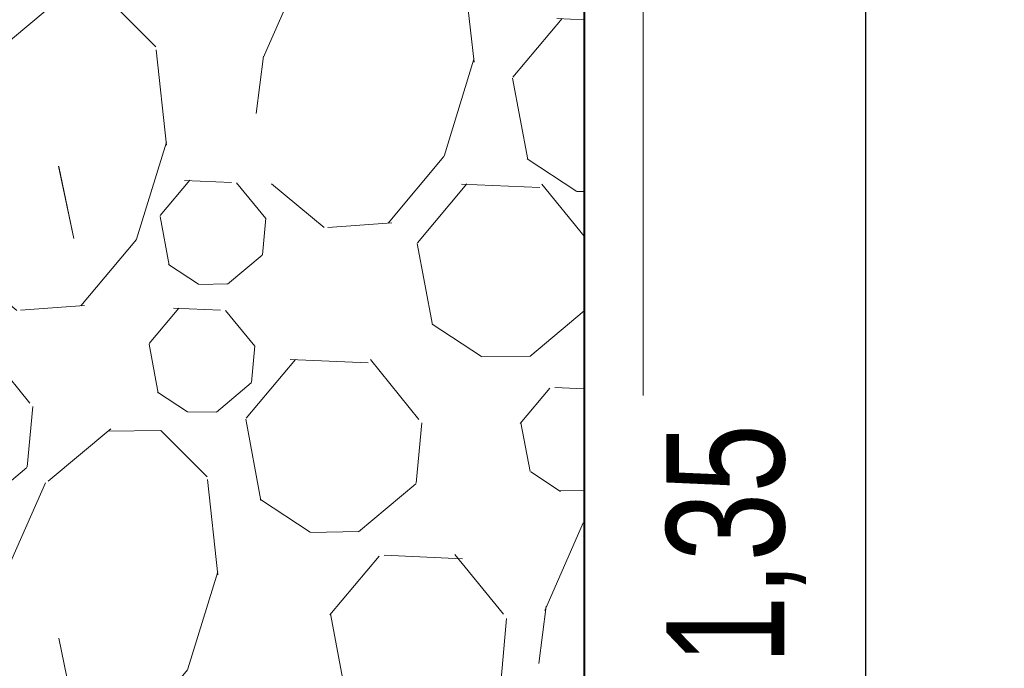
# Model space of a CAD drawing. Header units: metres. Extents: x 351055.4 to 351076.4, y -78447.2 to -78432.3.
# Tile 62 of 68: x 351071.612 to 351072.447, y -78437.235 to -78436.685. Entities that reach past the tile are written whole.
import ezdxf

# ---------------------------------------------------------------- set-up
doc = ezdxf.new("R2010")
doc.units = ezdxf.units.M
doc.header["$MEASUREMENT"] = 0
doc.linetypes.add('DGN Style 2', pattern=[0.912958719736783, 0.5477752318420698, -0.3651834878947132])
doc.layers.get('0').update_dxf_attribs({"color": 1, "lineweight": 30})
for name, color, linetype, lineweight in [('KOTY', 7, 'Continuous', 13), ('RAMECEK', 7, 'Continuous', 0), ('ŠRAFY', 7, 'Continuous', 0)]:
    doc.layers.add(name, color=color, linetype=linetype, lineweight=lineweight)
doc.styles.add('ARIAL', font='arial.ttf')
doc.dimstyles.new('1 500', dxfattribs={"dimtxt": 1, "dimasz": 1, "dimexe": 0, "dimexo": 1, "dimgap": 0.5, "dimtad": 1, "dimzin": 0, "dimtxsty": 'ARIAL', "dimblk": 'KONCOVA ZNACKA KOTY_1.0', "dimcen": 0, "dimazin": 3, "dimtfac": 1, "dimtdec": 0, "dimtofl": 0, "dimtmove": 0, "dimatfit": 1, "dimldrblk": 'KONCOVA ZNACKA KOTY_1.0', "dimfxl": 0, "dimtolj": 1, "dimtzin": 0, "dimarcsym": 0})

# ---------------------------------------------------------------- blocks, each defined once
blk = doc.blocks.new('KONCOVA ZNACKA KOTY_1.0')
blk.add_line((0, 0), (-1, 0))
at = {"layer": 'KOTY'}
for p, q in [((-0.4999340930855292, -0.4999340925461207), (0.4999340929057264, 0.4999340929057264)), ((-1.798028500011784e-10, -0.4999340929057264), (0, 0.4999340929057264)), ((-0.4999340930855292, 0), (0.4999340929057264, 0))]:
    blk.add_line(p, q, dxfattribs=at)
blk = doc.blocks.new('*D33')
at = {"layer": 'Defpoints', "color": 0, "linetype": 'Continuous'}
for p in [(351072.0904193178, -78436.45646225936), (351072.3296203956, -78436.45646225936), (351072.0904193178, -78437.80406749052)]:
    blk.add_point(p, dxfattribs=at)
at = {"layer": 'KOTY', "color": 0, "linetype": 'ByBlock', "lineweight": -2}
for p, q in [((351072.1904193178, -78436.45646225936), (351072.3296203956, -78436.45646225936)), ((351072.1904193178, -78437.80406749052), (351072.3296203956, -78437.80406749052))]:
    blk.add_line(p, q, dxfattribs=at)
at = {"layer": 'KOTY', "color": 0, "linetype": 'Continuous', "lineweight": -2}
blk.add_line((351072.3296203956, -78437.70406749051), (351072.3296203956, -78436.55646225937), dxfattribs=at)
at = {"layer": 'KOTY', "color": 0, "linetype": 'Continuous', "lineweight": -2, "xscale": 0.09999999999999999, "yscale": 0.09999999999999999, "zscale": 0.09999999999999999}
for p, rotation in [((351072.3296203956, -78436.45646225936), 90), ((351072.3296203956, -78437.80406749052), 270)]:
    blk.add_blockref('KONCOVA ZNACKA KOTY_1.0', p, dxfattribs=dict(at, rotation=rotation))
at = {"layer": 'KOTY', "color": 0, "linetype": 'Continuous', "insert": (351072.2195248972, -78437.13026487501), "char_height": 0.09999999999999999, "attachment_point": 5, "rotation": 90, "style": 'ARIAL'}
blk.add_mtext('\\A1;\\H1x;\\W0.75;1,35', dxfattribs=at)

msp = doc.modelspace()

# ---------------------------------------------------------------- hatches: boundary and pattern name
at = {"layer": 'ŠRAFY'}
h = msp.add_hatch(dxfattribs=at)
h.set_pattern_fill('GRAVEL', color=256, style=0, pattern_type=2)
h.set_pattern_definition([(100.50765, (351069.840912, -78437.408746), (0.7895981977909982, -2.468580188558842), [0.07015499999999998, -4.122773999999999]), (50.040876, (351069.828118, -78437.339767), (-7.580368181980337, -9.209457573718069), [0.065112, -13.045015]), (357.49319, (351069.869935, -78437.289859), (-12.39279574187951, 0.6399174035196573), [0.06641099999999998, -13.993876]), (309.11572, (351069.936282, -78437.292764), (6.491410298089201, -8.170392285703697), [0.06529, -11.515127]), (264.749335, (351069.977473, -78437.343421), (-0.02494673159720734, -1.654035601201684), [0.05154299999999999, -10.75752]), (219.959124, (351069.972756, -78437.394748), (-0.8394910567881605, -0.8394913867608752), [0.063621, -13.046506]), (180.864089, (351069.923991, -78437.435607), (0.8145444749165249, -0.8145447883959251), [0.040935, -1.613289]), (146.646988, (351069.88306, -78437.436225), (-4.097669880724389, 2.418687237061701), [0.050302, -5.830483]), (66.2119, (351069.942841, -78437.181701), (-1.703929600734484, -3.333018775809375), [0.08119, -6.286316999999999]), (39.959124, (351069.97559, -78437.10740800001), (-9.209457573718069, -7.580368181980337), [0.06930599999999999, -13.04082]), (0.864089, (351070.028713, -78437.062897), (-0.8394914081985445, -0.8394915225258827), [0.045064, -1.60916]), (315, (351070.073772, -78437.062217), (-0.02494672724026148, -1.654035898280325), [0.055567, -1.096373]), (276.284391, (351070.113064, -78437.101509), (0.714757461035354, -7.430688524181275), [0.081389, -13.205797]), (252.889832, (351070.121973, -78437.182409), (-0.8644380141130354, -2.49352721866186), [0.08611, -14.689519]), (230.040876, (351070.096639, -78437.264708), (-0.839491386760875, -0.8394910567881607), [0.073486, -13.03664]), (184.223077, (351070.049443, -78437.321035), (-12.41774287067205, -1.014118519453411), [0.054461, -14.055628]), (140.352606, (351069.995129, -78437.325046), (0.8145449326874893, -0.8145442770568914), [0.058126, -12.66871]), (101.741, (351070, -78437.3), (2.318895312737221, -10.71379260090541), [0.062546, -15.0909]), (82.81957299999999, (351069.937646, -78437.226721), (-0.91433153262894, -5.8015990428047), [0.048911, -7.465657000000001]), (100.50765, (351069.682386, -78436.986497), (0.7895981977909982, -2.468580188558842), [0.07013099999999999, -4.122798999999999]), (50.040876, (351069.669596, -78436.91754299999), (-7.580368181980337, -9.209457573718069), [0.065096, -13.04503]), (357.49319, (351069.711404, -78436.867646), (-12.39279574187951, 0.6399174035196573), [0.06641399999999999, -13.993873]), (309.647394, (351069.777755, -78436.870551), (0.8145442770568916, -0.814544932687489), [0.06529299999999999, -12.661543]), (264.749335, (351069.819416, -78436.920826), (-0.02494673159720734, -1.654035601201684), [0.05195, -10.757113]), (219.959124, (351069.814661, -78436.97255800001), (-0.8394910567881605, -0.8394913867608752), [0.063908, -13.046218]), (180.864089, (351069.765675, -78437.01360199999), (0.8145444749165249, -0.8145447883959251), [0.041138, -1.613086]), (146.646988, (351069.724542, -78437.014223), (-4.097669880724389, 2.418687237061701), [0.050421, -5.830364]), (100.50765, (351070.005569, -78436.162979), (0.7895981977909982, -2.468580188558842), [0.07011299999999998, -4.122815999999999]), (50.040876, (351069.992782, -78436.094042), (-7.580368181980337, -9.209457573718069), [0.065107, -13.04502]), (357.49319, (351070.034597, -78436.044137), (-12.39279574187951, 0.6399174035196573), [0.06638399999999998, -13.993903]), (309.11572, (351070.100917, -78436.047041), (6.491410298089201, -8.170392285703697), [0.065273, -11.515144]), (264.749335, (351070.142097, -78436.097685), (-0.02494673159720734, -1.654035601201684), [0.051552, -10.757511]), (219.959124, (351070.13738, -78436.149021), (-0.8394910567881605, -0.8394913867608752), [0.063569, -13.046557]), (180.864089, (351070.088653, -78436.18984800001), (0.8145444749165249, -0.8145447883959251), [0.04094100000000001, -1.613283]), (146.646988, (351070.047717, -78436.19046499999), (-4.097669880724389, 2.418687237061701), [0.050283, -5.830502]), (100.50765, (351070.445849, -78436.50309099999), (0.7895981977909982, -2.468580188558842), [0.04207299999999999, -4.150855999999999]), (50.040876, (351070.438176, -78436.461723), (-7.580368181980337, -9.209457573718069), [0.039073, -13.071054]), (357.49319, (351070.46327, -78436.431773), (-12.39279574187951, 0.6399174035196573), [0.03986799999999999, -14.020419]), (309.11572, (351070.5031, -78436.433517), (6.491410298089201, -8.170392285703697), [0.039143, -11.541275]), (264.749335, (351070.527795, -78436.463887), (-0.02494673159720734, -1.654035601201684), [0.030921, -10.778142]), (219.959124, (351070.524965, -78436.494678), (-0.8394910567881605, -0.8394913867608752), [0.038165, -13.071962]), (180.864089, (351070.495712, -78436.519189), (0.8145444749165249, -0.8145447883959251), [0.024573, -1.629651]), (146.646988, (351070.471141, -78436.51956), (-4.097669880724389, 2.418687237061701), [0.030146, -5.850639]), (100.50765, (351070.158622, -78437.121116), (0.7895981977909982, -2.468580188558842), [0.07013099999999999, -4.122798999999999]), (50.040876, (351070.145833, -78437.052162), (-7.580368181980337, -9.209457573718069), [0.065126, -13.045]), (357.49319, (351070.187659, -78437.002242), (-12.39279574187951, 0.6399174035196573), [0.066396, -13.993891]), (309.11572, (351070.253992, -78437.00514600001), (6.491410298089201, -8.170392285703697), [0.06531100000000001, -11.515107]), (264.749335, (351070.295196, -78437.055819), (-0.02494673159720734, -1.654035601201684), [0.051536, -10.757527]), (219.959124, (351070.29048, -78437.107138), (-0.8394910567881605, -0.8394913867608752), [0.06361699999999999, -13.046509]), (180.864089, (351070.241717, -78437.147996), (0.8145444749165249, -0.8145447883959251), [0.040951, -1.613273]), (146.646988, (351070.200771, -78437.148614), (-4.097669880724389, 2.418687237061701), [0.050284, -5.830502]), (100.50765, (351070.173832, -78436.53875), (0.7895981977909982, -2.468580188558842), [0.07013799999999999, -4.122791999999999]), (50.040876, (351070.161041, -78436.469788), (-7.580368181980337, -9.209457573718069), [0.065094, -13.045033]), (357.49319, (351070.202847, -78436.419894), (-12.39279574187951, 0.6399174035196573), [0.06641799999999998, -13.993869]), (309.647394, (351070.269201, -78436.422799), (0.8145442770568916, -0.814544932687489), [0.06526699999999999, -12.661569]), (264.749335, (351070.310845, -78436.473053), (-0.02494673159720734, -1.654035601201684), [0.051978, -10.757085]), (219.959124, (351070.306089, -78436.524813), (-0.8394910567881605, -0.8394913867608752), [0.06389500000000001, -13.046232]), (180.864089, (351070.257113, -78436.565849), (0.8145444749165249, -0.8145447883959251), [0.04115, -1.613074]), (146.646988, (351070.215968, -78436.56646900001), (-4.097669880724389, 2.418687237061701), [0.05043, -5.830355]), (100.50765, (351069.828566, -78437.10730599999), (0.7895981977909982, -2.468580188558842), [0.07015499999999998, -4.122773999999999]), (50.040876, (351069.815772, -78437.038328), (-7.580368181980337, -9.209457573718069), [0.065112, -13.045015]), (357.49319, (351069.857589, -78436.98842000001), (-12.39279574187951, 0.6399174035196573), [0.06641099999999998, -13.993876]), (309.11572, (351069.923936, -78436.991324), (6.491410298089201, -8.170392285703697), [0.06529, -11.515127]), (264.749335, (351069.965127, -78437.04198099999), (-0.02494673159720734, -1.654035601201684), [0.05154299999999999, -10.75752]), (219.959124, (351069.96041, -78437.09330800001), (-0.8394910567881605, -0.8394913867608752), [0.063621, -13.046506]), (180.864089, (351069.911645, -78437.13416799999), (0.8145444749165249, -0.8145447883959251), [0.040935, -1.613289]), (146.646988, (351069.870714, -78437.134785), (-4.097669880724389, 2.418687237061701), [0.050308, -5.830476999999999]), (100.50765, (351069.469787, -78436.63317), (0.7895981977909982, -2.468580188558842), [0.07015499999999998, -4.122773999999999]), (50.040876, (351069.456993, -78436.564191), (-7.580368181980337, -9.209457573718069), [0.065083, -13.045043]), (357.49319, (351069.498792, -78436.51430499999), (-12.39279574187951, 0.6399174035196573), [0.06642799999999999, -13.993859]), (309.11572, (351069.565156, -78436.51721), (6.491410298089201, -8.170392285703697), [0.065273, -11.515144]), (264.749335, (351069.606336, -78436.567854), (-0.02494673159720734, -1.654035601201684), [0.051533, -10.75753]), (219.959124, (351069.60162, -78436.619171), (-0.8394910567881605, -0.8394913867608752), [0.06361499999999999, -13.046511]), (180.864089, (351069.552859, -78436.660027), (0.8145444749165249, -0.8145447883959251), [0.040949, -1.613275]), (146.646988, (351069.511915, -78436.66064500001), (-4.097669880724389, 2.418687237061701), [0.050289, -5.830496]), (100.50765, (351070.304102, -78436.972284), (0.7895981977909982, -2.468580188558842), [0.07013099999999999, -4.122798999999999]), (50.040876, (351070.291313, -78436.90333), (-7.580368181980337, -9.209457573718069), [0.065126, -13.045]), (357.49319, (351070.33314, -78436.85341), (-12.39279574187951, 0.6399174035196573), [0.066396, -13.993891]), (309.11572, (351070.399472, -78436.856314), (6.491410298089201, -8.170392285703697), [0.06531100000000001, -11.515107]), (264.749335, (351070.440676, -78436.906987), (-0.02494673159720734, -1.654035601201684), [0.051536, -10.757527]), (219.959124, (351070.43596, -78436.95830700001), (-0.8394910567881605, -0.8394913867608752), [0.06361699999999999, -13.046509]), (180.864089, (351070.387197, -78436.999164), (0.8145444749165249, -0.8145447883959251), [0.040951, -1.613273]), (146.646988, (351070.346251, -78436.999782), (-4.097669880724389, 2.418687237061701), [0.050284, -5.830502]), (66.2119, (351070.160213, -78436.746936), (-1.703929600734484, -3.333018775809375), [0.08119, -6.286316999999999]), (39.959124, (351070.192962, -78436.672644), (-9.209457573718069, -7.580368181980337), [0.06930599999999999, -13.04082]), (0.864089, (351070.246085, -78436.628132), (-0.8394914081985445, -0.8394915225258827), [0.045086, -1.609138]), (315, (351070.291166, -78436.627453), (-0.02494672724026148, -1.654035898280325), [0.055552, -1.096388]), (276.284391, (351070.330447, -78436.666733), (0.714757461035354, -7.430688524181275), [0.08140399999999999, -13.205782]), (252.889832, (351070.339357, -78436.747648), (-0.8644380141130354, -2.49352721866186), [0.08611, -14.689519]), (230.040876, (351070.314023, -78436.829947), (-0.839491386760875, -0.8394910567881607), [0.073462, -13.036664]), (184.223077, (351070.266842, -78436.886256), (-12.41774287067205, -1.014118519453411), [0.05449, -14.055599]), (140.352606, (351070.2125, -78436.89026900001), (0.8145449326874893, -0.8145442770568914), [0.058115, -12.668721]), (101.741, (351070, -78436.9), (2.318895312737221, -10.71379260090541), [0.062542, -15.0909]), (82.81957299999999, (351070.1550260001, -78436.791955), (-0.91433153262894, -5.8015990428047), [0.048908, -7.465660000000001]), (66.2119, (351069.899375, -78436.817152), (-1.703929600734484, -3.333018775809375), [0.081162, -6.286345]), (39.959124, (351069.932113, -78436.742885), (-9.209457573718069, -7.580368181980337), [0.069332, -13.040795]), (0.864089, (351069.985256, -78436.69835800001), (-0.8394914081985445, -0.8394915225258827), [0.045056, -1.609168]), (315, (351070.030307, -78436.697678), (-0.02494672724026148, -1.654035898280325), [0.05556000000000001, -1.09638]), (276.284391, (351070.069593, -78436.736965), (0.714757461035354, -7.430688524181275), [0.081385, -13.205801]), (252.889832, (351070.078502, -78436.817861), (-0.8644380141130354, -2.49352721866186), [0.086135, -14.689495]), (230.040876, (351070.053161, -78436.900183), (-0.839491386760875, -0.8394910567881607), [0.073461, -13.036666]), (184.223077, (351070.005981, -78436.95649099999), (-12.41774287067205, -1.014118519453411), [0.054488, -14.055601]), (140.352606, (351069.951641, -78436.960503), (0.8145449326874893, -0.8145442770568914), [0.058113, -12.668723]), (101.741, (351070, -78436.9), (2.318895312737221, -10.71379260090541), [0.062557, -15.0909]), (82.81957299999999, (351069.894165, -78436.862175), (-0.91433153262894, -5.8015990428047), [0.048892, -7.465675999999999]), (336.130768, (351070.579471, -78436.550502), (-5.751706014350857, 2.393740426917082), [0.081173, -9.798666]), (309.647394, (351070.653701, -78436.58334900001), (0.8145442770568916, -0.814544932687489), [0.06927, -12.657566]), (272.50681, (351070.6979, -78436.636686), (0.639917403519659, -12.39279574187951), [0.044748, -14.015539]), (225, (351070.699857, -78436.68139), (-1.654035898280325, -0.02494672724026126), [0.056213, -1.131007]), (186.555052, (351070.660108, -78436.721139), (-9.109670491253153, -0.9642249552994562), [0.081784, -16.592527]), (162.262653, (351070.578859, -78436.730475), (0.8145448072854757, -0.8145442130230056), [0.086479, -2.505307]), (135, (351070.496491, -78436.70412899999), (-0.02494672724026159, -1.654035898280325), [0.073385, -1.078555]), (99.19186499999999, (351070.4446, -78436.652238), (0.764651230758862, -4.122616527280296), [0.050214, -14.154069]), (50.040876, (351070.436578, -78436.602669), (-7.580368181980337, -9.209457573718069), [0.057767, -13.052359]), (12.102962, (351070.473679, -78436.55838999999), (-1.654035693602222, -0.02494669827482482), [0.062169, -4.179681]), (352.702945, (351070.534466, -78436.545355), (-4.122616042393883, 0.7646513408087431), [0.048885, -5.774935]), (100.50765, (351070.384988, -78436.831916), (0.7895981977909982, -2.468580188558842), [0.07013799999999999, -4.122791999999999]), (50.040876, (351070.372197, -78436.762955), (-7.580368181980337, -9.209457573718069), [0.065094, -13.045033]), (357.49319, (351070.414003, -78436.71306000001), (-12.39279574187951, 0.6399174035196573), [0.06641799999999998, -13.993869]), (309.647394, (351070.480357, -78436.715965), (0.8145442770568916, -0.814544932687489), [0.06526699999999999, -12.661569]), (264.749335, (351070.522001, -78436.76622), (-0.02494673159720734, -1.654035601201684), [0.051978, -10.757085]), (219.959124, (351070.517245, -78436.817979), (-0.8394910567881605, -0.8394913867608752), [0.06389500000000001, -13.046232]), (180.864089, (351070.468269, -78436.859015), (0.8145444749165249, -0.8145447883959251), [0.04115, -1.613074]), (146.646988, (351070.427124, -78436.85963600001), (-4.097669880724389, 2.418687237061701), [0.05043, -5.830355]), (336.130768, (351069.766772, -78437.094006), (-5.751706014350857, 2.393740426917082), [0.081173, -9.798666]), (309.647394, (351069.841002, -78437.126852), (0.8145442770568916, -0.814544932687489), [0.06927, -12.657566]), (272.50681, (351069.885201, -78437.18018899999), (0.639917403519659, -12.39279574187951), [0.044748, -14.015539]), (225, (351069.887158, -78437.224894), (-1.654035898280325, -0.02494672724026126), [0.056213, -1.131007]), (186.555052, (351069.847409, -78437.264642), (-9.109670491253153, -0.9642249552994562), [0.081784, -16.592527]), (162.262653, (351069.766159, -78437.27397899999), (0.8145448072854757, -0.8145442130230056), [0.086452, -2.505334]), (135, (351069.683817, -78437.247641), (-0.02494672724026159, -1.654035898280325), [0.073409, -1.078531]), (99.19186499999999, (351069.631909, -78437.195733), (0.764651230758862, -4.122616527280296), [0.050182, -14.154101]), (50.040876, (351069.623893, -78437.14619500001), (-7.580368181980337, -9.209457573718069), [0.057775, -13.052351]), (12.102962, (351069.660999, -78437.10191), (-1.654035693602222, -0.02494669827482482), [0.06217, -4.179679]), (352.702945, (351069.721787, -78437.088875), (-4.122616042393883, 0.7646513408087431), [0.048887, -5.774933]), (100.50765, (351070.054762, -78436.654341), (0.7895981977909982, -2.468580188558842), [0.07013799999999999, -4.122791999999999]), (50.040876, (351070.041971, -78436.585379), (-7.580368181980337, -9.209457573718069), [0.065092, -13.045034]), (357.49319, (351070.083776, -78436.53548600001), (-12.39279574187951, 0.6399174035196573), [0.06639799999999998, -13.993889]), (309.11572, (351070.150111, -78436.53839), (6.491410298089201, -8.170392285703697), [0.065282, -11.515135]), (264.749335, (351070.191297, -78436.589041), (-0.02494673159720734, -1.654035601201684), [0.051539, -10.757524]), (219.959124, (351070.18658, -78436.640363), (-0.8394910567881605, -0.8394913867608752), [0.063587, -13.046539]), (180.864089, (351070.137841, -78436.68120199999), (0.8145444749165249, -0.8145447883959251), [0.040935, -1.613289]), (146.646988, (351070.09691, -78436.681819), (-4.097669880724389, 2.418687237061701), [0.050279, -5.830507]), (100.50765, (351069.52159, -78437.066725), (0.7895981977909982, -2.468580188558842), [0.07011299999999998, -4.122815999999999]), (50.040876, (351069.508803, -78436.997788), (-7.580368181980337, -9.209457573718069), [0.065107, -13.04502]), (357.49319, (351069.550618, -78436.947883), (-12.39279574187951, 0.6399174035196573), [0.06638399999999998, -13.993903]), (309.647394, (351069.616938, -78436.950787), (0.8145442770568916, -0.814544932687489), [0.065303, -12.661533]), (264.749335, (351069.658605, -78437.001069), (-0.02494673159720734, -1.654035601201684), [0.051957, -10.757106]), (219.959124, (351069.653851, -78437.05280800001), (-0.8394910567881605, -0.8394913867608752), [0.063913, -13.046214]), (180.864089, (351069.604861, -78437.093855), (0.8145444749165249, -0.8145447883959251), [0.041141, -1.613083]), (146.646988, (351069.563725, -78437.094476), (-4.097669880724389, 2.418687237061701), [0.050417, -5.830368]), (100.50765, (351069.388689, -78436.917872), (0.7895981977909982, -2.468580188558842), [0.07015499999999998, -4.122773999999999]), (50.040876, (351069.375895, -78436.84889400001), (-7.580368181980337, -9.209457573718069), [0.065082, -13.045045]), (357.49319, (351069.417693, -78436.79900900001), (-12.39279574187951, 0.6399174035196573), [0.06642899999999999, -13.993858]), (309.11572, (351069.484058, -78436.801914), (6.491410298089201, -8.170392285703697), [0.065272, -11.515145]), (264.749335, (351069.525238, -78436.852557), (-0.02494673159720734, -1.654035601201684), [0.05153200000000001, -10.757531]), (219.959124, (351069.520522, -78436.903873), (-0.8394910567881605, -0.8394913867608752), [0.063613, -13.046514]), (180.864089, (351069.471762, -78436.944728), (0.8145444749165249, -0.8145447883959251), [0.040951, -1.613273]), (146.646988, (351069.430816, -78436.945345), (-4.097669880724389, 2.418687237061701), [0.050288, -5.830497]), (336.130768, (351069.999735, -78436.350313), (-5.751706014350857, 2.393740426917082), [0.081162, -9.798677]), (309.647394, (351070.073956, -78436.38315499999), (0.8145442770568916, -0.814544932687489), [0.06928200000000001, -12.657554]), (272.50681, (351070.118162, -78436.436502), (0.639917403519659, -12.39279574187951), [0.04476299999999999, -14.015524]), (225, (351070.12012, -78436.481222), (-1.654035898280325, -0.02494672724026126), [0.056228, -1.130992]), (186.555052, (351070.080361, -78436.520981), (-9.109670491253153, -0.9642249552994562), [0.081769, -16.592543]), (162.262653, (351069.999126, -78436.530315), (0.8145448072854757, -0.8145442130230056), [0.086504, -2.505282]), (135, (351069.916734, -78436.503961), (-0.02494672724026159, -1.654035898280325), [0.073385, -1.078555]), (99.19186499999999, (351069.864843, -78436.45207), (0.764651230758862, -4.122616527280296), [0.050214, -14.154069]), (50.040876, (351069.856822, -78436.402501), (-7.580368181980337, -9.209457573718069), [0.057767, -13.052359]), (12.102962, (351069.893922, -78436.35822200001), (-1.654035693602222, -0.02494669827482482), [0.062169, -4.179681]), (352.702945, (351069.954709, -78436.345187), (-4.122616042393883, 0.7646513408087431), [0.048885, -5.774935]), (100.50765, (351069.80835, -78436.636225), (0.7895981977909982, -2.468580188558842), [0.07013799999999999, -4.122791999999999]), (50.040876, (351069.795559, -78436.567263), (-7.580368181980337, -9.209457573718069), [0.065092, -13.045034]), (357.49319, (351069.837364, -78436.51737), (-12.39279574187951, 0.6399174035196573), [0.06641899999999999, -13.993868]), (309.647394, (351069.903719, -78436.520275), (0.8145442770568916, -0.814544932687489), [0.06526599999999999, -12.66157]), (264.749335, (351069.945362, -78436.57052899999), (-0.02494673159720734, -1.654035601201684), [0.05195399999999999, -10.757109]), (219.959124, (351069.940608, -78436.622265), (-0.8394910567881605, -0.8394913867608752), [0.06390900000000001, -13.046218]), (180.864089, (351069.891622, -78436.66330900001), (0.8145444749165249, -0.8145447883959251), [0.041121, -1.613103]), (146.646988, (351069.850506, -78436.663929), (-4.097669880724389, 2.418687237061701), [0.050439, -5.830346]), (336.130768, (351069.71673, -78436.64710700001), (-5.751706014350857, 2.393740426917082), [0.081173, -9.798666]), (309.647394, (351069.79096, -78436.67995399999), (0.8145442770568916, -0.814544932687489), [0.06927, -12.657566]), (272.50681, (351069.835159, -78436.73329), (0.639917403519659, -12.39279574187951), [0.04476999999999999, -14.015517]), (225, (351069.837117, -78436.77801699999), (-1.654035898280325, -0.02494672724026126), [0.056198, -1.131022]), (186.555052, (351069.797379, -78436.81775599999), (-9.109670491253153, -0.9642249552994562), [0.08175199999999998, -16.59256]), (162.262653, (351069.716161, -78436.827088), (0.8145448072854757, -0.8145442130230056), [0.086495, -2.505291]), (135, (351069.633777, -78436.800737), (-0.02494672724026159, -1.654035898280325), [0.073407, -1.078533]), (99.19186499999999, (351069.581871, -78436.74883099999), (0.764651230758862, -4.122616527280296), [0.050179, -14.154103]), (50.040876, (351069.573855, -78436.699296), (-7.580368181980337, -9.209457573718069), [0.05777, -13.052356]), (12.102962, (351069.610957, -78436.655015), (-1.654035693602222, -0.02494669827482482), [0.06217, -4.179679]), (352.702945, (351069.671746, -78436.64197899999), (-4.122616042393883, 0.7646513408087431), [0.048886, -5.774934]), (336.130768, (351070.194706, -78436.207103), (-5.751706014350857, 2.393740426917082), [0.081162, -9.798677]), (309.647394, (351070.268926, -78436.23994500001), (0.8145442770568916, -0.814544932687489), [0.06928, -12.657556]), (272.50681, (351070.313131, -78436.293289), (0.639917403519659, -12.39279574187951), [0.04474499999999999, -14.015542]), (225, (351070.315088, -78436.337991), (-1.654035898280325, -0.02494672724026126), [0.05621, -1.13101]), (186.555052, (351070.275341, -78436.377738), (-9.109670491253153, -0.9642249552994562), [0.081783, -16.592529]), (162.262653, (351070.194093, -78436.387074), (0.8145448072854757, -0.8145442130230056), [0.086478, -2.505308]), (135, (351070.111726, -78436.360728), (-0.02494672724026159, -1.654035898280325), [0.073384, -1.078556]), (99.19186499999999, (351070.059836, -78436.308837), (0.764651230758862, -4.122616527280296), [0.050213, -14.15407]), (50.040876, (351070.051815, -78436.259269), (-7.580368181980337, -9.209457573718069), [0.057736, -13.05239]), (12.102962, (351070.088895, -78436.215014), (-1.654035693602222, -0.02494669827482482), [0.062192, -4.179658]), (352.702945, (351070.149705, -78436.201975), (-4.122616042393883, 0.7646513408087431), [0.048879, -5.774941]), (66.2119, (351069.25233, -78436.646343), (-1.703929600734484, -3.333018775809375), [0.081162, -6.286345]), (39.959124, (351069.285068, -78436.572076), (-9.209457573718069, -7.580368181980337), [0.069329, -13.040797]), (0.864089, (351069.338209, -78436.52755), (-0.8394914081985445, -0.8394915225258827), [0.045038, -1.609186]), (315, (351069.383241, -78436.52687100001), (-0.02494672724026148, -1.654035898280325), [0.055543, -1.096397]), (276.284391, (351069.422516, -78436.566146), (0.714757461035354, -7.430688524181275), [0.081399, -13.205787]), (252.889832, (351069.431426, -78436.64705599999), (-0.8644380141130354, -2.49352721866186), [0.086095, -14.689534]), (230.040876, (351069.406096, -78436.72933999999), (-0.839491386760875, -0.8394910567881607), [0.07347100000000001, -13.036655]), (184.223077, (351069.35891, -78436.785656), (-12.41774287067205, -1.014118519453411), [0.054461, -14.055628]), (140.352606, (351069.304597, -78436.78966699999), (0.8145449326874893, -0.8145442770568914), [0.058096, -12.66874]), (101.741, (351069, -78436.8), (2.318895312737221, -10.71379260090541), [0.062569, -15.0909]), (82.81957299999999, (351069.247132, -78436.691339), (-0.91433153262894, -5.8015990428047), [0.048905, -7.465663]), (100.50765, (351069.82479, -78436.294077), (0.7895981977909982, -2.468580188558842), [0.07013799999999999, -4.122791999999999]), (50.040876, (351069.811999, -78436.225115), (-7.580368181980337, -9.209457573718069), [0.065092, -13.045034]), (357.49319, (351069.853804, -78436.175222), (-12.39279574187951, 0.6399174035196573), [0.06639799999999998, -13.993889]), (309.11572, (351069.920139, -78436.178126), (6.491410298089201, -8.170392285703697), [0.065282, -11.515135]), (264.749335, (351069.961325, -78436.228777), (-0.02494673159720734, -1.654035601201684), [0.051539, -10.757524]), (219.959124, (351069.956608, -78436.2801), (-0.8394910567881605, -0.8394913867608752), [0.063587, -13.046539]), (180.864089, (351069.907868, -78436.320938), (0.8145444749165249, -0.8145447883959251), [0.040935, -1.613289]), (146.646988, (351069.866938, -78436.321555), (-4.097669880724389, 2.418687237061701), [0.050308, -5.830476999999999]), (66.2119, (351069.585335, -78436.399591), (-1.703929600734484, -3.333018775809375), [0.081162, -6.286345]), (39.959124, (351069.618072, -78436.325324), (-9.209457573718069, -7.580368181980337), [0.069332, -13.040795]), (0.864089, (351069.671215, -78436.280797), (-0.8394914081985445, -0.8394915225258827), [0.045056, -1.609168]), (315, (351069.716266, -78436.280117), (-0.02494672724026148, -1.654035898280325), [0.05556000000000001, -1.09638]), (276.284391, (351069.755553, -78436.319404), (0.714757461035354, -7.430688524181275), [0.081385, -13.205801]), (252.889832, (351069.764462, -78436.4003), (-0.8644380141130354, -2.49352721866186), [0.086135, -14.689495]), (230.040876, (351069.73912, -78436.482622), (-0.839491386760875, -0.8394910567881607), [0.073461, -13.036666]), (184.223077, (351069.691941, -78436.53893), (-12.41774287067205, -1.014118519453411), [0.054488, -14.055601]), (140.352606, (351069.637601, -78436.542943), (0.8145449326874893, -0.8145442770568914), [0.058113, -12.668723]), (101.741, (351070, -78436.5), (2.318895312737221, -10.71379260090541), [0.062557, -15.0909]), (82.81957299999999, (351069.580125, -78436.444614), (-0.91433153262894, -5.8015990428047), [0.048916, -7.465652]), (100.50765, (351069.416118, -78436.472162), (0.7895981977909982, -2.468580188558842), [0.07015499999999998, -4.122773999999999]), (50.040876, (351069.403324, -78436.403183), (-7.580368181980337, -9.209457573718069), [0.065083, -13.045043]), (357.49319, (351069.445123, -78436.35329700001), (-12.39279574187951, 0.6399174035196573), [0.06642799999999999, -13.993859]), (309.11572, (351069.511487, -78436.356202), (6.491410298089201, -8.170392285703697), [0.065273, -11.515144]), (264.749335, (351069.552667, -78436.406846), (-0.02494673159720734, -1.654035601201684), [0.051533, -10.75753]), (219.959124, (351069.547951, -78436.458163), (-0.8394910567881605, -0.8394913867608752), [0.06361499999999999, -13.046511]), (180.864089, (351069.49919, -78436.49901900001), (0.8145444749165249, -0.8145447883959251), [0.040949, -1.613275]), (146.646988, (351069.458245, -78436.49963600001), (-4.097669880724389, 2.418687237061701), [0.050289, -5.830496]), (100.50765, (351069.676488, -78436.199445), (0.7895981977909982, -2.468580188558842), [0.07013799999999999, -4.122791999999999]), (50.040876, (351069.663698, -78436.130483), (-7.580368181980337, -9.209457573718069), [0.065092, -13.045034]), (357.49319, (351069.705502, -78436.08059), (-12.39279574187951, 0.6399174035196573), [0.06639799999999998, -13.993889]), (309.11572, (351069.771837, -78436.083494), (6.491410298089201, -8.170392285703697), [0.065282, -11.515135]), (264.749335, (351069.813023, -78436.134145), (-0.02494673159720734, -1.654035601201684), [0.051539, -10.757524]), (219.959124, (351069.808307, -78436.185467), (-0.8394910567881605, -0.8394913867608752), [0.063587, -13.046539]), (180.864089, (351069.759567, -78436.226306), (0.8145444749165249, -0.8145447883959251), [0.040957, -1.613267]), (146.646988, (351069.718615, -78436.226923), (-4.097669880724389, 2.418687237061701), [0.05028999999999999, -5.830495]), (100.50765, (351069.147177, -78436.68900299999), (0.7895981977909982, -2.468580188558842), [0.042098, -4.150830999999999]), (50.040876, (351069.139499, -78436.64761100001), (-7.580368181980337, -9.209457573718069), [0.039058, -13.071069]), (357.49319, (351069.164584, -78436.617673), (-12.39279574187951, 0.6399174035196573), [0.03983999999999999, -14.020447]), (309.647394, (351069.204386, -78436.619416), (0.8145442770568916, -0.814544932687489), [0.03918, -12.687656]), (264.749335, (351069.229385, -78436.649584), (-0.02494673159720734, -1.654035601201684), [0.031183, -10.77788]), (219.959124, (351069.226532, -78436.680636), (-0.8394910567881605, -0.8394913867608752), [0.038346, -13.071781]), (180.864089, (351069.19714, -78436.705263), (0.8145444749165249, -0.8145447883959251), [0.024688, -1.629536]), (146.646988, (351069.172454, -78436.705635), (-4.097669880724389, 2.418687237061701), [0.030252, -5.850533]), (100.50765, (351069.57248, -78436.28241), (0.7895981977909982, -2.468580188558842), [0.04207299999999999, -4.150855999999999]), (50.040876, (351069.564807, -78436.241042), (-7.580368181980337, -9.209457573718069), [0.039073, -13.071054]), (357.49319, (351069.589901, -78436.211092), (-12.39279574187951, 0.6399174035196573), [0.03986799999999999, -14.020419]), (309.11572, (351069.629731, -78436.212836), (6.491410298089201, -8.170392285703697), [0.039143, -11.541275]), (264.749335, (351069.654426, -78436.243206), (-0.02494673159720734, -1.654035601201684), [0.030921, -10.778142]), (219.959124, (351069.651597, -78436.273997), (-0.8394910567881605, -0.8394913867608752), [0.038195, -13.071932]), (180.864089, (351069.62232, -78436.29852699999), (0.8145444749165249, -0.8145447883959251), [0.02455, -1.629674]), (146.646988, (351069.597773, -78436.29889800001), (-4.097669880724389, 2.418687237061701), [0.030157, -5.850627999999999]), (100.50765, (351070.071372, -78437.030048), (0.7895981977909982, -2.468580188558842), [0.042098, -4.150830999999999]), (50.040876, (351070.063695, -78436.988656), (-7.580368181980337, -9.209457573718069), [0.039058, -13.071069]), (357.49319, (351070.088779, -78436.958718), (-12.39279574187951, 0.6399174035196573), [0.03983999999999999, -14.020447]), (309.647394, (351070.128582, -78436.96046), (0.8145442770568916, -0.814544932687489), [0.03918, -12.687656]), (264.749335, (351070.153581, -78436.990628), (-0.02494673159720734, -1.654035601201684), [0.031183, -10.77788]), (219.959124, (351070.150727, -78437.02167999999), (-0.8394910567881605, -0.8394913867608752), [0.038346, -13.071781]), (180.864089, (351070.121335, -78437.046308), (0.8145444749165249, -0.8145447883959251), [0.024668, -1.629556]), (146.646988, (351070.09667, -78437.04668), (-4.097669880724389, 2.418687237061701), [0.030269, -5.850516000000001]), (100.50765, (351070.080727, -78436.921712), (0.7895981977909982, -2.468580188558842), [0.042098, -4.150830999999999]), (50.040876, (351070.07305, -78436.88032000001), (-7.580368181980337, -9.209457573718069), [0.039058, -13.071069]), (357.49319, (351070.098135, -78436.850382), (-12.39279574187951, 0.6399174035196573), [0.03983999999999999, -14.020447]), (309.647394, (351070.137937, -78436.852125), (0.8145442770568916, -0.814544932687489), [0.03918, -12.687656]), (264.749335, (351070.162936, -78436.88229299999), (-0.02494673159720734, -1.654035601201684), [0.031183, -10.77788]), (219.959124, (351070.160082, -78436.913344), (-0.8394910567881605, -0.8394913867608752), [0.038346, -13.071781]), (180.864089, (351070.13069, -78436.937972), (0.8145444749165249, -0.8145447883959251), [0.024668, -1.629556]), (146.646988, (351070.106025, -78436.93834400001), (-4.097669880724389, 2.418687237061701), [0.030269, -5.850516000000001]), (100.50765, (351069.569828, -78436.90300199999), (0.7895981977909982, -2.468580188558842), [0.042098, -4.150830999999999]), (50.040876, (351069.562151, -78436.86161), (-7.580368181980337, -9.209457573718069), [0.039059, -13.071067]), (357.49319, (351069.587237, -78436.831671), (-12.39279574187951, 0.6399174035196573), [0.03983899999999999, -14.020448]), (309.647394, (351069.627038, -78436.833413), (0.8145442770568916, -0.814544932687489), [0.039181, -12.687655]), (264.749335, (351069.652038, -78436.863582), (-0.02494673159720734, -1.654035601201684), [0.031183, -10.77788]), (219.959124, (351069.649184, -78436.894634), (-0.8394910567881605, -0.8394913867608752), [0.038349, -13.071778]), (180.864089, (351069.61979, -78436.919263), (0.8145444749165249, -0.8145447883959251), [0.024687, -1.629537]), (146.646988, (351069.595106, -78436.919636), (-4.097669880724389, 2.418687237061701), [0.030253, -5.850532]), (100.50765, (351070.313457, -78436.595389), (0.7895981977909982, -2.468580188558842), [0.042098, -4.150830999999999]), (50.040876, (351070.30578, -78436.55399700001), (-7.580368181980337, -9.209457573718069), [0.039059, -13.071067]), (357.49319, (351070.330866, -78436.52405800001), (-12.39279574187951, 0.6399174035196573), [0.03983899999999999, -14.020448]), (309.647394, (351070.370667, -78436.525801), (0.8145442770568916, -0.814544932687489), [0.039181, -12.687655]), (264.749335, (351070.395667, -78436.55596900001), (-0.02494673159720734, -1.654035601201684), [0.031183, -10.77788]), (219.959124, (351070.392813, -78436.587022), (-0.8394910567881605, -0.8394913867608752), [0.038349, -13.071778]), (180.864089, (351070.363419, -78436.611651), (0.8145444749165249, -0.8145447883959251), [0.024687, -1.629537]), (146.646988, (351070.338735, -78436.61202300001), (-4.097669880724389, 2.418687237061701), [0.030253, -5.850532]), (100.50765, (351070.31613, -78436.421483), (0.7895981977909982, -2.468580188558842), [0.042056, -4.150873]), (50.040876, (351070.30846, -78436.380133), (-7.580368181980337, -9.209457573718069), [0.039083, -13.071043]), (357.49319, (351070.333561, -78436.350175), (-12.39279574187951, 0.6399174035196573), [0.03983799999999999, -14.020449]), (309.11572, (351070.373361, -78436.35191699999), (6.491410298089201, -8.170392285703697), [0.039153, -11.541265]), (264.749335, (351070.398062, -78436.382295), (-0.02494673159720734, -1.654035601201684), [0.030927, -10.778136]), (219.959124, (351070.395232, -78436.413093), (-0.8394910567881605, -0.8394913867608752), [0.038169, -13.071957]), (180.864089, (351070.365975, -78436.437607), (0.8145444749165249, -0.8145447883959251), [0.024576, -1.629648]), (146.646988, (351070.341401, -78436.437977), (-4.097669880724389, 2.418687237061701), [0.030148, -5.850637]), (66.2119, (351069.835439, -78435.975624), (-1.703929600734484, -3.333018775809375), [0.08119, -6.286316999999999]), (39.959124, (351069.868187, -78435.90133200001), (-9.209457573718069, -7.580368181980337), [0.06930399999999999, -13.040822]), (0.864089, (351069.921309, -78435.856822), (-0.8394914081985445, -0.8394915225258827), [0.045045, -1.609179]), (315, (351069.966349, -78435.856143), (-0.02494672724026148, -1.654035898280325), [0.05555, -1.09639]), (276.284391, (351070.005629, -78435.895422), (0.714757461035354, -7.430688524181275), [0.081384, -13.205801]), (252.889832, (351070.014538, -78435.976318), (-0.8644380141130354, -2.49352721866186), [0.086114, -14.689515]), (230.040876, (351069.989202, -78436.05862000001), (-0.839491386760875, -0.8394910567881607), [0.07347000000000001, -13.036656]), (184.223077, (351069.942017, -78436.114935), (-12.41774287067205, -1.014118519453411), [0.054459, -14.05563]), (140.352606, (351069.887705, -78436.118946), (0.8145449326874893, -0.8145442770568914), [0.05809400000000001, -12.668742]), (101.741, (351070, -78436.1), (2.318895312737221, -10.71379260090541), [0.062568, -15.0909]), (82.81957299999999, (351069.830242, -78436.020619), (-0.91433153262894, -5.8015990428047), [0.048905, -7.465663])])
h.paths.add_polyline_path([(351071.55568747, -78436.45646225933, 0.1417905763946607), (351071.5617601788, -78436.47272775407, 0.1690767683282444), (351071.5679359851, -78436.47692376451), (351071.5820028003, -78436.47895968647, -0.3394542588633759), (351071.5904193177, -78436.4899283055), (351071.5904193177, -78436.5042810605), (351071.5904193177, -78436.5185626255, -0.3394542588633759), (351071.5820028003, -78436.52953124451), (351071.5679359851, -78436.5314247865, 0.1690767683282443), (351071.5617601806, -78436.53562079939, 0.3308490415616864), (351071.5617601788, -78436.57287013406, 0.1690767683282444), (351071.5679359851, -78436.57706614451), (351071.5820028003, -78436.57895968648, -0.3394542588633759), (351071.5904193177, -78436.5899283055), (351071.5904193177, -78436.6042810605), (351071.5904193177, -78436.61856262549, -0.3394542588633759), (351071.5820028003, -78436.62953124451), (351071.5679359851, -78436.6314247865, 0.1690767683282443), (351071.5617601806, -78436.6356207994, 0.3308490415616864), (351071.5617601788, -78436.67287013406, 0.1690767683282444), (351071.5679359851, -78436.6770661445), (351071.5820028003, -78436.67888849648, -0.3394542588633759), (351071.5904193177, -78436.6898571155), (351071.5904193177, -78436.7042098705), (351071.5904193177, -78436.7184914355, -0.3394542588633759), (351071.5820028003, -78436.72946005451), (351071.5679359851, -78436.7313535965, 0.1690767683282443), (351071.5617601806, -78436.7355496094, 0.3308490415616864), (351071.5617601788, -78436.77279894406, 0.1690767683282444), (351071.5679359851, -78436.7769949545), (351071.5820028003, -78436.77888849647, -0.3394542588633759), (351071.5904193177, -78436.7898571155), (351071.5904193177, -78436.80420987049), (351071.5904193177, -78436.8184914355, -0.3394542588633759), (351071.5820028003, -78436.8294600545), (351071.5679359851, -78436.8313535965, 0.1690767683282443), (351071.5617601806, -78436.83554960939, 0.3308490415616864), (351071.5617601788, -78436.87279894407, 0.1690767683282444), (351071.5679359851, -78436.87699495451), (351071.5820028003, -78436.87888849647, -0.3394542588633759), (351071.5904193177, -78436.8898571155), (351071.5904193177, -78436.9042098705), (351071.5904193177, -78436.9184914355, -0.3394542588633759), (351071.5820028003, -78436.92946005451), (351071.5679359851, -78436.9313535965, 0.1690767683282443), (351071.5617601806, -78436.93554960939, 0.3308490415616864), (351071.5617601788, -78436.97279894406, 0.1690767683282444), (351071.5679359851, -78436.9769949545), (351071.5820028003, -78436.97881730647, -0.3394542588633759), (351071.5904193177, -78436.9897859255), (351071.5904193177, -78437.0041386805), (351071.5904193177, -78437.0184202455, -0.3394542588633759), (351071.5820028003, -78437.02938886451), (351071.5679359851, -78437.0312824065, 0.1690767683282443), (351071.5617601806, -78437.03547841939, 0.3308490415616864), (351071.5617601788, -78437.07272775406, 0.1690767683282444), (351071.5679359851, -78437.0769237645), (351071.5820028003, -78437.07881730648, -0.3394542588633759), (351071.5904193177, -78437.0897859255), (351071.5904193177, -78437.1041386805), (351071.5904193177, -78437.11842024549, -0.3394542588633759), (351071.5820028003, -78437.12938886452), (351071.5679359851, -78437.1312824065, 0.1690767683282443), (351071.5617601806, -78437.1354784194, 0.3308490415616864), (351071.5617601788, -78437.17272775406, 0.1690767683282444), (351071.5679359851, -78437.1769237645), (351071.5820028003, -78437.17881730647, -0.3394542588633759), (351071.5904193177, -78437.1897859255), (351071.5904193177, -78437.20413868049), (351071.5904193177, -78437.2184202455, -0.3394542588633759), (351071.5820028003, -78437.2293888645), (351071.5679359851, -78437.2312824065, 0.1690767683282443), (351071.5617601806, -78437.23547841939, 0.3308490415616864), (351071.5617601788, -78437.27272775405, 0.1690767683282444), (351071.5679359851, -78437.27692376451), (351071.5820028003, -78437.27881730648, -0.3394542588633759), (351071.5904193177, -78437.2897859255), (351071.5904193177, -78437.30406749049), (351071.5714307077, -78437.30406749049), (351070.9394307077, -78437.30406749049), (351070.9204420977, -78437.30406749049), (351070.9204420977, -78437.2897859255, -0.3394542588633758), (351070.9288586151, -78437.27881730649), (351070.9429254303, -78437.2769237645, 0.1690767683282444), (351070.9491012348, -78437.27272775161, 0.3308490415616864), (351070.9491012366, -78437.23547841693, 0.1690767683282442), (351070.9429254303, -78437.23128240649), (351070.9288586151, -78437.22938886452, -0.3394542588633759), (351070.9204420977, -78437.2184202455), (351070.9204420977, -78437.20413868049), (351070.9204420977, -78437.1897859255, -0.3394542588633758), (351070.9288586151, -78437.17881730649), (351070.9429254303, -78437.17692376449, 0.1690767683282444), (351070.9491012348, -78437.1727277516, 0.3308490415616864), (351070.9491012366, -78437.13547841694, 0.1690767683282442), (351070.9429254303, -78437.1312824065), (351070.9288586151, -78437.12938886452, -0.3394542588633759), (351070.9204420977, -78437.11842024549), (351070.9204420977, -78437.1041386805), (351070.9204420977, -78437.0897859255, -0.3394542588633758), (351070.9288586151, -78437.07881730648), (351070.9429254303, -78437.0769237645, 0.1690767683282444), (351070.9491012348, -78437.0727277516, 0.3308490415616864), (351070.9491012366, -78437.03547841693, 0.1690767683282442), (351070.9429254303, -78437.03128240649), (351070.9288586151, -78437.02938886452, -0.3394542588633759), (351070.9204420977, -78437.0184202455), (351070.9204420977, -78437.0041386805), (351070.9204420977, -78436.9897859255, -0.3394542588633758), (351070.9288586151, -78436.97881730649), (351070.9429254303, -78436.9769949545, 0.1690767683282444), (351070.9491012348, -78436.9727989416, 0.3308490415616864), (351070.9491012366, -78436.93554960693, 0.1690767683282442), (351070.9429254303, -78436.93135359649), (351070.9288586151, -78436.92946005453, -0.3394542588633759), (351070.9204420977, -78436.9184914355), (351070.9204420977, -78436.9042098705), (351070.9204420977, -78436.8898571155, -0.3394542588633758), (351070.9288586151, -78436.87888849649), (351070.9429254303, -78436.8769949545, 0.1690767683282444), (351070.9491012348, -78436.87279894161, 0.3308490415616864), (351070.9491012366, -78436.83554960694, 0.1690767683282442), (351070.9429254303, -78436.83135359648), (351070.9288586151, -78436.82946005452, -0.3394542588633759), (351070.9204420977, -78436.8184914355), (351070.9204420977, -78436.80420987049), (351070.9204420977, -78436.7898571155, -0.3394542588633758), (351070.9288586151, -78436.77888849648), (351070.9429254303, -78436.77699495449, 0.1690767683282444), (351070.9491012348, -78436.7727989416, 0.3308490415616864), (351070.9491012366, -78436.73554960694, 0.1690767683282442), (351070.9429254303, -78436.7313535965), (351070.9288586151, -78436.72946005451, -0.3394542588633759), (351070.9204420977, -78436.7184914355), (351070.9204420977, -78436.7042098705), (351070.9204420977, -78436.6898571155, -0.3394542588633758), (351070.9288586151, -78436.67888849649), (351070.9429254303, -78436.67706614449, 0.1690767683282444), (351070.9491012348, -78436.6728701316, 0.3308490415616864), (351070.9491012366, -78436.63562079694, 0.1690767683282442), (351070.9429254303, -78436.6314247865), (351070.9288586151, -78436.62953124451, -0.3394542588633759), (351070.9204420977, -78436.61856262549), (351070.9204420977, -78436.6042810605), (351070.9204420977, -78436.5899283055, -0.3394542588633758), (351070.9288586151, -78436.57895968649), (351070.9429254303, -78436.5770661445, 0.1690767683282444), (351070.9491012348, -78436.5728701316, 0.3308490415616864), (351070.9491012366, -78436.53562079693, 0.1690767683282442), (351070.9429254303, -78436.53142478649), (351070.9288586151, -78436.52953124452, -0.3394542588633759), (351070.9204420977, -78436.5185626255), (351070.9204420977, -78436.5042810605), (351070.9204420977, -78436.4899283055, -0.3394542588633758), (351070.9288586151, -78436.47895968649), (351070.9429254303, -78436.4769237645, 0.1690767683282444), (351070.9491012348, -78436.4727277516, 0.3308490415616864), (351070.9491012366, -78436.43547841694, 0.1690767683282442), (351070.9429254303, -78436.43128240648), (351070.9288586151, -78436.42938886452, -0.3394542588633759), (351070.9204420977, -78436.41842024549), (351070.9204420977, -78436.40646225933), (351068.678248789, -78436.30511512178), (351068.6782487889, -78436.35511512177), (351070.4204420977, -78436.43386225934), (351070.4204420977, -78437.80406749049), (351072.0904193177, -78437.80406749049), (351072.0904193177, -78436.45646225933)])

# ---------------------------------------------------------------- linework, layer by layer
at = {"layer": 'RAMECEK'}
msp.add_line((351072.0904193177, -78437.80406749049), (351072.0904193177, -78435.42766697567), dxfattribs=at)
at = {"layer": 'RAMECEK', "lineweight": 40, "flags": 128}
msp.add_lwpolyline([(351072.7554307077, -78435.4577254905), (351072.0904193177, -78435.42766697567), (351072.0904193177, -78437.80406749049), (351070.4204420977, -78437.80406749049), (351070.4204420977, -78436.43386225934), (351068.6782487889, -78436.35511512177)], dxfattribs=at)
at = {"layer": 'ŠRAFY', "linetype": 'DGN Style 2', "lineweight": 13, "flags": 128}
msp.add_lwpolyline([(351072.1404193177, -78436.45646225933), (351072.1404193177, -78437.8540674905), (351070.3704420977, -78437.8540674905), (351070.3704420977, -78436.48165330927), (351068.678248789, -78436.40516617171)], dxfattribs=at)
at = {"layer": 'ŠRAFY', "flags": 128}
msp.add_lwpolyline([(351072.0904193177, -78437.80406749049), (351072.0904193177, -78436.45646225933), (351071.55568747, -78436.45646225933, 0.1417905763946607)], format="xyb", dxfattribs=at)

# ---------------------------------------------------------------- dimensions: what is measured, and where the dimension line sits
at = {"layer": 'KOTY', "linetype": 'Continuous'}
dim = msp.add_linear_dim(base=(351072.3296203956, -78436.45646225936), p1=(351072.0904193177, -78437.80406749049), p2=(351072.0904193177, -78436.45646225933), angle=90, text='\\H1x;\\W0.75;<>', dimstyle='1 500', override={"dimtxt": 0.09999999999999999, "dimasz": 0.09999999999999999, "dimexo": 0.09999999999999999, "dimgap": 0.05, "dimtdec": 2}, dxfattribs=at)
dim.commit()
dim.dimension.update_dxf_attribs({"geometry": '*D33', "text_midpoint": (351072.2195248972, -78437.13026487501)})

doc.saveas('drawing.dxf')
